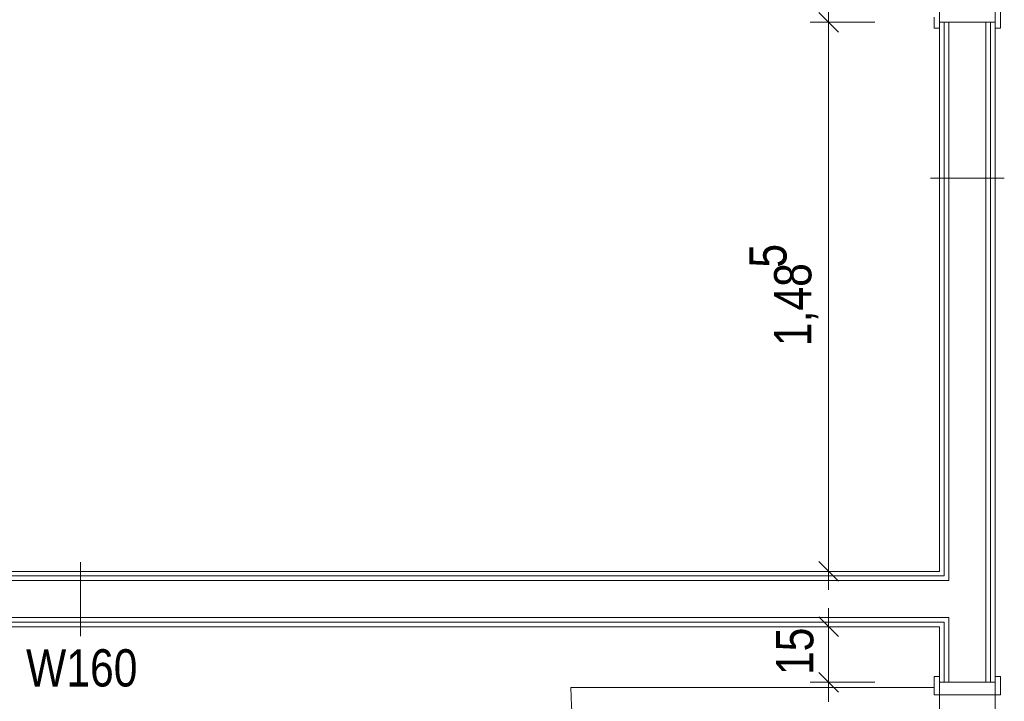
# Model space of a CAD drawing. Extents: x -500 to 300, y 62 to 1162.
# Tile 52 of 90: x -241 to -188, y 712 to 749. Entities that reach past the tile are written whole.
import ezdxf
from ezdxf.lldxf.tags import DXFTag

# ---------------------------------------------------------------- set-up
doc = ezdxf.new("R2010")
doc.units = 0
doc.layers.get('0').update_dxf_attribs({"lineweight": 13})
for name, color, linetype, lineweight, true_color in [('00 -Bauelemente -Dämmung innen', 7, 'Continuous', 9, 0xff7fe6), ('00 -Bauelemente -Gipskarton', 7, 'Continuous', 9, 0xff7fe6), ('30 -34 Innenwände- 2 nichttragend', 7, 'Continuous', 18, 0xff7fe6), ('30 -34 Innenwände- 4 Türen_Fenster', 7, 'Continuous', 15, 0x9955ff), ('70 -76 Bemaßung- 2 Allgemein', 9, 'Continuous', 5, 0x808080)]:
    doc.layers.add(name, color=color, linetype=linetype, lineweight=lineweight, true_color=true_color)
doc.layers.add('70 -75 Raumstempel- 3 Wandstempel', color=7, linetype='Continuous', lineweight=50)
doc.styles.get("Standard").update_dxf_attribs({"font": 'ARIALN.TTF'})
tags = doc.linetypes.add('fein_strichliert-A06G93KA8I', pattern=[4, 1, -2, 1]).pattern_tags.tags
tags[8:9] = [DXFTag(74, 4), DXFTag(75, 0), DXFTag(340, '0'), DXFTag(46, 0.0), DXFTag(50, 0.0), DXFTag(44, 0.0), DXFTag(45, 0.0)]
tags[6:7] = [DXFTag(74, 4), DXFTag(75, 0), DXFTag(340, '0'), DXFTag(46, 0.0), DXFTag(50, 0.0), DXFTag(44, 0.0), DXFTag(45, 0.0)]
tags[4:5] = [DXFTag(74, 4), DXFTag(75, 0), DXFTag(340, '0'), DXFTag(46, 0.0), DXFTag(50, 0.0), DXFTag(44, 0.0), DXFTag(45, 0.0)]

# ---------------------------------------------------------------- blocks, each defined once
blk = doc.blocks.new('Referenz-A06G93KB8I')
at = {"layer": '00 -Bauelemente -Dämmung innen', "color": 0, "linetype": 'Continuous', "lineweight": -2, "ltscale": 0.13}
for p, q in [((-190.799, 748.753), (-190.799, 718.553)), ((-188.799, 748.753), (-188.799, 713.053)), ((-298.299, 718.553), (-190.799, 718.553)), ((-298.299, 716.553), (-190.799, 716.553)), ((-190.799, 716.553), (-190.799, 713.053))]:
    blk.add_line(p, q, dxfattribs=at)
at = {"layer": '00 -Bauelemente -Gipskarton', "color": 0, "linetype": 'Continuous', "lineweight": -2, "ltscale": 0.13}
for p, q in [((-191.299, 748.753), (-191.299, 719.053)), ((-191.049, 748.753), (-191.049, 718.803)), ((-190.799, 748.753), (-190.799, 718.553)), ((-188.799, 748.753), (-188.799, 713.053)), ((-188.549, 748.753), (-188.549, 713.053)), ((-188.299, 748.753), (-188.299, 713.053)), ((-298.299, 719.053), (-191.299, 719.053)), ((-298.299, 718.803), (-191.049, 718.803)), ((-298.299, 718.553), (-190.799, 718.553)), ((-298.299, 716.553), (-190.799, 716.553)), ((-298.299, 716.303), (-191.049, 716.303)), ((-191.049, 716.303), (-191.049, 713.053)), ((-190.799, 716.553), (-190.799, 713.053)), ((-298.299, 716.053), (-191.299, 716.053)), ((-191.299, 716.053), (-191.299, 713.053))]:
    blk.add_line(p, q, dxfattribs=at)
at = {"layer": '30 -34 Innenwände- 2 nichttragend', "color": 0, "linetype": 'Continuous', "lineweight": -2, "ltscale": 0.13}
for p, q in [((-191.299, 748.753), (-191.299, 748.433)), ((-191.299, 748.753), (-191.299, 719.053)), ((-188.299, 748.753), (-188.299, 748.433)), ((-188.299, 748.753), (-188.299, 713.053)), ((-298.299, 719.053), (-191.299, 719.053)), ((-298.299, 716.053), (-191.299, 716.053)), ((-191.299, 716.053), (-191.299, 713.053)), ((-191.299, 713.053), (-191.299, 713.373)), ((-188.299, 713.053), (-188.299, 713.373))]:
    blk.add_line(p, q, dxfattribs=at)
at = {"layer": '30 -34 Innenwände- 4 Türen_Fenster', "color": 0, "linetype": 'fein_strichliert-A06G93KA8I', "lineweight": -2, "ltscale": 0.13}
for p, q in [((-191.299, 768.953), (-191.299, 748.753)), ((-188.299, 768.953), (-188.299, 748.753)), ((-191.299, 713.053), (-191.299, 692.853)), ((-188.299, 713.053), (-188.299, 692.853)), ((-191.599, 712.773), (-211.239, 712.773))]:
    blk.add_line(p, q, dxfattribs=at)
at = {"layer": '30 -34 Innenwände- 4 Türen_Fenster', "color": 0, "linetype": 'Continuous', "lineweight": -2, "ltscale": 0.13}
for p, q in [((-187.999, 749.433), (-187.999, 748.433)), ((-191.599, 748.433), (-191.599, 749.033)), ((-188.299, 748.753), (-191.299, 748.753)), ((-191.299, 748.753), (-191.299, 748.433)), ((-188.299, 748.433), (-188.299, 748.753)), ((-191.299, 748.433), (-191.599, 748.433)), ((-187.999, 748.433), (-188.299, 748.433)), ((-191.299, 713.373), (-191.599, 713.373)), ((-191.599, 713.373), (-191.599, 712.773)), ((-191.299, 713.053), (-191.299, 713.373)), ((-188.299, 713.053), (-191.299, 713.053)), ((-187.999, 713.373), (-188.299, 713.373)), ((-188.299, 713.373), (-188.299, 713.053)), ((-187.999, 712.373), (-187.999, 713.373)), ((-191.599, 712.773), (-191.599, 712.373)), ((-191.599, 712.373), (-187.999, 712.373))]:
    blk.add_line(p, q, dxfattribs=at)
at = {"layer": '30 -34 Innenwände- 4 Türen_Fenster', "color": 0, "linetype": 'fein_strichliert-A06G93KA8I', "lineweight": -2, "ltscale": 0.13}
blk.add_ellipse((-191.599, 712.773), major_axis=(-19.64, 0), ratio=1, start_param=0, end_param=1.570796, dxfattribs=at)
at = {"layer": '70 -75 Raumstempel- 3 Wandstempel', "color": 0, "linetype": 'Continuous', "lineweight": -2, "ltscale": 0.13}
for p, q in [((-187.799, 740.326), (-191.799, 740.326)), ((-237.765, 715.553), (-237.765, 719.553))]:
    blk.add_line(p, q, dxfattribs=at)
at = {"layer": '70 -76 Bemaßung- 2 Allgemein', "color": 0, "linetype": 'Continuous', "lineweight": -2, "ltscale": 0.13}
for p, q in [((-197.299, 747.753), (-197.299, 749.814)), ((-197.829, 749.284), (-196.768, 748.223)), ((-196.768, 748.223), (-197.829, 749.284)), ((-197.299, 749.753), (-197.299, 747.693)), ((-194.799, 748.753), (-198.299, 748.753)), ((-194.799, 748.753), (-198.299, 748.753)), ((-197.299, 720.114), (-197.299, 747.693)), ((-197.299, 718.053), (-197.299, 720.114)), ((-196.768, 718.523), (-197.829, 719.584)), ((-194.799, 719.053), (-198.299, 719.053)), ((-197.299, 717.053), (-197.299, 714.993)), ((-197.829, 716.584), (-196.768, 715.523)), ((-194.799, 716.053), (-198.299, 716.053)), ((-197.299, 714.114), (-197.299, 714.993)), ((-197.299, 712.053), (-197.299, 714.114)), ((-196.768, 712.523), (-197.829, 713.584)), ((-197.829, 713.584), (-196.768, 712.523)), ((-197.299, 714.053), (-197.299, 711.993)), ((-194.799, 713.053), (-198.299, 713.053)), ((-194.799, 713.053), (-198.299, 713.053))]:
    blk.add_line(p, q, dxfattribs=at)
at = {"layer": '70 -75 Raumstempel- 3 Wandstempel', "color": 0, "linetype": 'Continuous', "lineweight": -2, "ltscale": 0.13, "insert": (-240.707, 714.838), "char_height": 2.01377, "attachment_point": 1}
blk.add_mtext('{\\fArial Narrow;W160}', dxfattribs=at)
at = {"layer": '70 -76 Bemaßung- 2 Allgemein', "color": 0, "linetype": 'Continuous', "lineweight": -2, "ltscale": 0.13, "char_height": 2.01377, "attachment_point": 1, "rotation": 90}
for s, insert in [('{\\fArial Narrow;5}', (-201.591, 735.479)), ('{\\fArial Narrow;1,48}', (-200.249, 731.234)), ('{\\fArial Narrow;15}', (-200.141, 713.442))]:
    blk.add_mtext(s, dxfattribs=dict(at, insert=insert))

msp = doc.modelspace()

# ---------------------------------------------------------------- block references
at = {"color": 8, "lineweight": 13, "ltscale": 0.13, "true_color": 0x808080}
msp.add_blockref('Referenz-A06G93KB8I', (0, 0), dxfattribs=at)

doc.saveas('drawing.dxf')
